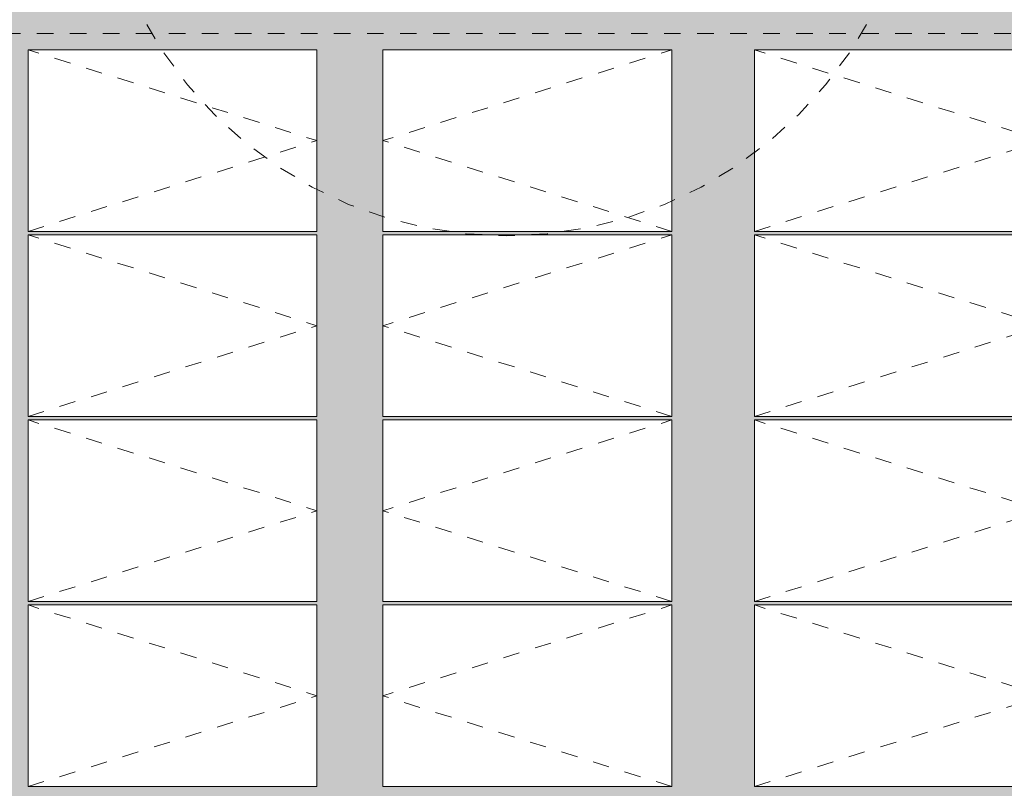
# Model space of a CAD drawing. Header units: metres. Extents: x -180 to 4, y -47 to 4.
# Tile 218 of 256: x -89.29 to -83.33, y -19.62 to -14.97. Entities that reach past the tile are written whole.
import ezdxf

# ---------------------------------------------------------------- set-up
doc = ezdxf.new("R2010")
doc.units = ezdxf.units.M
doc.header["$LTSCALE"] = 0.05
doc.linetypes.add('VW-01 Strichlinie kurz', pattern=[1.999894, 0.999947, -0.999947])
for name, color, linetype, lineweight, true_color in [('30 -35 Decken- 1 Konstruktion-Träger- Stahlbeton', 7, 'Continuous', 13, 0x33aa00), ('30 -35 Decken- 11 Bodendurchbruch', 7, 'Continuous', 15, 0x599559), ('30 -36 Dächer- 1 Konstruktion', 7, 'Continuous', 35, 0x6666cc), ('30 -36 Dächer- 3 Dachbeläge', 7, 'Continuous', 15, 0x9999ff), ('30 -36 Dächer- 3 Dachbeläge Gründach', 250, 'Continuous', 9, 0x333333), ('40 -44 Elektr. Anlagen- 2 Eigenstromversorgungsanlagen', 7, 'Continuous', 5, 0xff6633), ('70 -72 Beschriftung- 1 Beschriftung allgemein', 7, 'Continuous', 9, 0xff6633), ('Dachflächen Moblierung', 7, 'Continuous', 9, 0x888888)]:
    doc.layers.add(name, color=color, linetype=linetype, lineweight=lineweight, true_color=true_color)
doc.layers.add('30 -36 Dächer- 9 Sonstiges zur KG360', color=7, linetype='VW-01 Strichlinie kurz', lineweight=9)
doc.layers.add('Keine', color=7, linetype='Continuous', lineweight=9)
doc.styles.add('Arial', font='arial.ttf')

# ---------------------------------------------------------------- blocks, each defined once
blk = doc.blocks.new('Gruppe')
at = {"color": 255, "linetype": 'Continuous', "lineweight": 5, "transparency": 33554687}
blk.add_wipeout([(-99.811, -19.947), (-74.281, -19.947), (-74.281, -20.337), (-50.311, -20.337), (-50.311, -19.947), (-24.781, -19.947), (-24.781, -20.337), (-0.031, -20.337), (-0.031, -11.697), (-33.811, -11.697), (-33.811, -11.307), (-49.531, -11.307), (-49.531, -11.697), (-83.311, -11.697), (-83.311, -11.307), (-99.811, -11.307)], dxfattribs=at).dxf.layer = '30 -36 Dächer- 1 Konstruktion'
blk.add_wipeout([(-99.811, -19.947), (-74.281, -19.947), (-74.281, -20.337), (-50.311, -20.337), (-50.311, -19.947), (-24.781, -19.947), (-24.781, -20.337), (-0.031, -20.337), (-0.031, -11.697), (-33.811, -11.697), (-33.811, -11.307), (-49.531, -11.307), (-49.531, -11.697), (-83.311, -11.697), (-83.311, -11.307), (-99.811, -11.307)], dxfattribs=at).dxf.layer = '30 -36 Dächer- 1 Konstruktion'
blk.add_wipeout([(-99.811, -19.947), (-74.281, -19.947), (-74.281, -20.337), (-50.311, -20.337), (-50.311, -19.947), (-24.781, -19.947), (-24.781, -20.337), (-0.031, -20.337), (-0.031, -11.697), (-33.811, -11.697), (-33.811, -11.307), (-49.531, -11.307), (-49.531, -11.697), (-83.311, -11.697), (-83.311, -11.307), (-99.811, -11.307)], dxfattribs=at).dxf.layer = '30 -36 Dächer- 1 Konstruktion'
blk.add_wipeout([(-99.811, -19.947), (-74.281, -19.947), (-74.281, -20.337), (-50.311, -20.337), (-50.311, -19.947), (-24.781, -19.947), (-24.781, -20.337), (-0.031, -20.337), (-0.031, -11.697), (-33.811, -11.697), (-33.811, -11.307), (-49.531, -11.307), (-49.531, -11.697), (-83.311, -11.697), (-83.311, -11.307), (-99.811, -11.307)], dxfattribs=at).dxf.layer = '30 -36 Dächer- 1 Konstruktion'
blk.add_wipeout([(-99.811, -19.947), (-74.281, -19.947), (-74.281, -20.337), (-50.311, -20.337), (-50.311, -19.947), (-24.781, -19.947), (-24.781, -20.337), (-0.031, -20.337), (-0.031, -11.697), (-33.811, -11.697), (-33.811, -11.307), (-49.531, -11.307), (-49.531, -11.697), (-83.311, -11.697), (-83.311, -11.307), (-99.811, -11.307)], dxfattribs=at).dxf.layer = '30 -36 Dächer- 1 Konstruktion'
blk = doc.blocks.new('_04-Dach (2D)')
at = {"layer": '30 -35 Decken- 1 Konstruktion-Träger- Stahlbeton', "color": 7}
blk.add_blockref('Gruppe', (0, 0), dxfattribs=at)
blk = doc.blocks.new('Gruppe-220')
at = {"layer": '30 -36 Dächer- 9 Sonstiges zur KG360', "color": 9, "lineweight": 5, "true_color": 0xbababa, "flags": 128}
blk.add_lwpolyline([(-80.841, -11.277), (-80.596, -11.2891), (-80.3533, -11.3251), (-80.1153, -11.3847), (-79.8843, -11.4673), (-79.6625, -11.5722), (-79.4521, -11.6984), (-79.255, -11.8445), (-79.0732, -12.0093), (-78.9085, -12.1911), (-78.7623, -12.3881), (-78.6362, -12.5986), (-78.5313, -12.8203), (-78.4486, -13.0513), (-78.389, -13.2893), (-78.353, -13.532), (-78.341, -13.777), (-78.353, -14.0221), (-78.389, -14.2648), (-78.4486, -14.5028), (-78.5313, -14.7338), (-78.6362, -14.9555), (-78.7623, -15.166), (-78.9085, -15.363), (-79.0732, -15.5448), (-79.255, -15.7096), (-79.4521, -15.8557), (-79.6625, -15.9818), (-79.8843, -16.0867), (-80.1153, -16.1694), (-80.3533, -16.229), (-80.596, -16.265), (-80.841, -16.277), (-81.086, -16.265), (-81.3287, -16.229), (-81.5667, -16.1694), (-81.7977, -16.0867), (-82.0195, -15.9818), (-82.2299, -15.8557), (-82.427, -15.7096), (-82.6088, -15.5448), (-82.7735, -15.363), (-82.9197, -15.166), (-83.0458, -14.9555), (-83.1507, -14.7338), (-83.2334, -14.5028), (-83.293, -14.2648), (-83.329, -14.0221), (-83.341, -13.777), (-83.329, -13.532), (-83.293, -13.2893), (-83.2334, -13.0513), (-83.1507, -12.8203), (-83.0458, -12.5986), (-82.9197, -12.3881), (-82.7735, -12.1911), (-82.6088, -12.0093), (-82.427, -11.8445), (-82.2299, -11.6984), (-82.0195, -11.5722), (-81.7977, -11.4673), (-81.5667, -11.3847), (-81.3287, -11.3251), (-81.086, -11.2891)], close=True, dxfattribs=at)
at = {"layer": '30 -36 Dächer- 9 Sonstiges zur KG360', "lineweight": 9, "transparency": 33554687, "flags": 128}
blk.add_lwpolyline([(-80.841, -13.4358), (-80.4998, -13.7728), (-80.841, -14.1182), (-81.1822, -13.7813)], close=True, dxfattribs=at)
at = {"layer": '30 -36 Dächer- 9 Sonstiges zur KG360', "color": 7, "transparency": 33554687, "insert": (-80.4998, -13.6545), "char_height": 0.0881, "attachment_point": 1, "line_spacing_factor": 0.969685, "style": 'Arial'}
blk.add_mtext('Sekurant', dxfattribs=at)
at = {"color": 255, "linetype": 'Continuous', "transparency": 33554687}
blk.add_wipeout([(-80.8404, -13.8279), (-80.8454, -13.8277), (-80.8503, -13.827), (-80.8551, -13.8259), (-80.8599, -13.8242), (-80.8644, -13.8222), (-80.8687, -13.8196), (-80.8727, -13.8167), (-80.8765, -13.8134), (-80.8799, -13.8098), (-80.8829, -13.8058), (-80.8855, -13.8016), (-80.8877, -13.7971), (-80.8894, -13.7924), (-80.8907, -13.7876), (-80.8915, -13.7827), (-80.8918, -13.7777), (-80.8916, -13.7727), (-80.891, -13.7677), (-80.8898, -13.7629), (-80.8882, -13.7582), (-80.8861, -13.7536), (-80.8836, -13.7493), (-80.8807, -13.7453), (-80.8774, -13.7416), (-80.8737, -13.7382), (-80.8698, -13.7351), (-80.8655, -13.7325), (-80.861, -13.7303), (-80.8564, -13.7286), (-80.8515, -13.7273), (-80.8466, -13.7265), (-80.8416, -13.7262), (-80.8366, -13.7264), (-80.8317, -13.7271), (-80.8269, -13.7282), (-80.8221, -13.7299), (-80.8176, -13.7319), (-80.8133, -13.7344), (-80.8093, -13.7374), (-80.8055, -13.7407), (-80.8021, -13.7443), (-80.7991, -13.7483), (-80.7965, -13.7525), (-80.7943, -13.757), (-80.7926, -13.7617), (-80.7913, -13.7665), (-80.7905, -13.7714), (-80.7902, -13.7764), (-80.7904, -13.7814), (-80.791, -13.7863), (-80.7922, -13.7912), (-80.7938, -13.7959), (-80.7959, -13.8004), (-80.7984, -13.8047), (-80.8013, -13.8088), (-80.8046, -13.8125), (-80.8083, -13.8159), (-80.8122, -13.8189), (-80.8165, -13.8216), (-80.821, -13.8237), (-80.8256, -13.8255), (-80.8305, -13.8268), (-80.8354, -13.8275)], dxfattribs=at).dxf.layer = '30 -36 Dächer- 9 Sonstiges zur KG360'
at = {"layer": '30 -36 Dächer- 9 Sonstiges zur KG360', "linetype": 'Continuous', "transparency": 33554687, "flags": 128}
blk.add_lwpolyline([(-80.8404, -13.8279), (-80.8454, -13.8277), (-80.8503, -13.827), (-80.8551, -13.8259), (-80.8599, -13.8242), (-80.8644, -13.8222), (-80.8687, -13.8196), (-80.8727, -13.8167), (-80.8765, -13.8134), (-80.8799, -13.8098), (-80.8829, -13.8058), (-80.8855, -13.8016), (-80.8877, -13.7971), (-80.8894, -13.7924), (-80.8907, -13.7876), (-80.8915, -13.7827), (-80.8918, -13.7777), (-80.8916, -13.7727), (-80.891, -13.7677), (-80.8898, -13.7629), (-80.8882, -13.7582), (-80.8861, -13.7536), (-80.8836, -13.7493), (-80.8807, -13.7453), (-80.8774, -13.7416), (-80.8737, -13.7382), (-80.8698, -13.7351), (-80.8655, -13.7325), (-80.861, -13.7303), (-80.8564, -13.7286), (-80.8515, -13.7273), (-80.8466, -13.7265), (-80.8416, -13.7262), (-80.8366, -13.7264), (-80.8317, -13.7271), (-80.8269, -13.7282), (-80.8221, -13.7299), (-80.8176, -13.7319), (-80.8133, -13.7344), (-80.8093, -13.7374), (-80.8055, -13.7407), (-80.8021, -13.7443), (-80.7991, -13.7483), (-80.7965, -13.7525), (-80.7943, -13.757), (-80.7926, -13.7617), (-80.7913, -13.7665), (-80.7905, -13.7714), (-80.7902, -13.7764), (-80.7904, -13.7814), (-80.791, -13.7863), (-80.7922, -13.7912), (-80.7938, -13.7959), (-80.7959, -13.8004), (-80.7984, -13.8047), (-80.8013, -13.8088), (-80.8046, -13.8125), (-80.8083, -13.8159), (-80.8122, -13.8189), (-80.8165, -13.8216), (-80.821, -13.8237), (-80.8256, -13.8255), (-80.8305, -13.8268), (-80.8354, -13.8275)], close=True, dxfattribs=at)
blk = doc.blocks.new('Gruppe-277')
at = {"color": 255, "linetype": 'Continuous', "lineweight": 9, "transparency": 33554687}
blk.add_wipeout([(-89.24, -15.1505), (-87.49, -15.1505), (-87.49, -16.2505), (-89.24, -16.2505)], dxfattribs=at).dxf.layer = '40 -44 Elektr. Anlagen- 2 Eigenstromversorgungsanlagen'
at = {"layer": '40 -44 Elektr. Anlagen- 2 Eigenstromversorgungsanlagen', "color": 7, "linetype": 'Continuous', "lineweight": 9, "transparency": 33554687, "flags": 128}
blk.add_lwpolyline([(-89.24, -15.1505), (-87.49, -15.1505), (-87.49, -16.2505), (-89.24, -16.2505)], close=True, dxfattribs=at)
at = {"layer": 'Dachflächen Moblierung', "color": 8, "linetype": 'VW-01 Strichlinie kurz', "lineweight": 5, "flags": 128}
blk.add_lwpolyline([(-89.24, -16.2505), (-87.49, -15.7005), (-89.24, -15.1505)], dxfattribs=at)
blk = doc.blocks.new('Gruppe-278')
at = {"color": 255, "linetype": 'Continuous', "lineweight": 9, "transparency": 33554687}
blk.add_wipeout([(-89.24, -16.2715), (-87.49, -16.2715), (-87.49, -17.3715), (-89.24, -17.3715)], dxfattribs=at).dxf.layer = '40 -44 Elektr. Anlagen- 2 Eigenstromversorgungsanlagen'
at = {"layer": '40 -44 Elektr. Anlagen- 2 Eigenstromversorgungsanlagen', "color": 7, "linetype": 'Continuous', "lineweight": 9, "transparency": 33554687, "flags": 128}
blk.add_lwpolyline([(-89.24, -16.2715), (-87.49, -16.2715), (-87.49, -17.3715), (-89.24, -17.3715)], close=True, dxfattribs=at)
at = {"layer": 'Dachflächen Moblierung', "color": 8, "linetype": 'VW-01 Strichlinie kurz', "lineweight": 5, "flags": 128}
blk.add_lwpolyline([(-89.24, -17.3715), (-87.49, -16.8215), (-89.24, -16.2715)], dxfattribs=at)
blk = doc.blocks.new('Gruppe-279')
at = {"color": 255, "linetype": 'Continuous', "lineweight": 9, "transparency": 33554687}
blk.add_wipeout([(-89.24, -17.3925), (-87.49, -17.3925), (-87.49, -18.4925), (-89.24, -18.4925)], dxfattribs=at).dxf.layer = '40 -44 Elektr. Anlagen- 2 Eigenstromversorgungsanlagen'
at = {"layer": '40 -44 Elektr. Anlagen- 2 Eigenstromversorgungsanlagen', "color": 7, "linetype": 'Continuous', "lineweight": 9, "transparency": 33554687, "flags": 128}
blk.add_lwpolyline([(-89.24, -17.3925), (-87.49, -17.3925), (-87.49, -18.4925), (-89.24, -18.4925)], close=True, dxfattribs=at)
at = {"layer": 'Dachflächen Moblierung', "color": 8, "linetype": 'VW-01 Strichlinie kurz', "lineweight": 5, "flags": 128}
blk.add_lwpolyline([(-89.24, -18.4925), (-87.49, -17.9425), (-89.24, -17.3925)], dxfattribs=at)
blk = doc.blocks.new('Gruppe-280')
at = {"color": 255, "linetype": 'Continuous', "lineweight": 9, "transparency": 33554687}
blk.add_wipeout([(-89.24, -18.5135), (-87.49, -18.5135), (-87.49, -19.6135), (-89.24, -19.6135)], dxfattribs=at).dxf.layer = '40 -44 Elektr. Anlagen- 2 Eigenstromversorgungsanlagen'
at = {"layer": '40 -44 Elektr. Anlagen- 2 Eigenstromversorgungsanlagen', "color": 7, "linetype": 'Continuous', "lineweight": 9, "transparency": 33554687, "flags": 128}
blk.add_lwpolyline([(-89.24, -18.5135), (-87.49, -18.5135), (-87.49, -19.6135), (-89.24, -19.6135)], close=True, dxfattribs=at)
at = {"layer": 'Dachflächen Moblierung', "color": 8, "linetype": 'VW-01 Strichlinie kurz', "lineweight": 5, "flags": 128}
blk.add_lwpolyline([(-89.24, -19.6135), (-87.49, -19.0635), (-89.24, -18.5135)], dxfattribs=at)
blk = doc.blocks.new('Gruppe-282')
at = {"color": 255, "linetype": 'Continuous', "lineweight": 9, "transparency": 33554687}
blk.add_wipeout([(-87.09, -15.1505), (-85.34, -15.1505), (-85.34, -16.2505), (-87.09, -16.2505)], dxfattribs=at).dxf.layer = '40 -44 Elektr. Anlagen- 2 Eigenstromversorgungsanlagen'
at = {"layer": '40 -44 Elektr. Anlagen- 2 Eigenstromversorgungsanlagen', "color": 7, "linetype": 'Continuous', "lineweight": 9, "transparency": 33554687, "flags": 128}
blk.add_lwpolyline([(-87.09, -15.1505), (-85.34, -15.1505), (-85.34, -16.2505), (-87.09, -16.2505)], close=True, dxfattribs=at)
at = {"layer": 'Dachflächen Moblierung', "color": 8, "linetype": 'VW-01 Strichlinie kurz', "lineweight": 5, "flags": 128}
blk.add_lwpolyline([(-85.34, -16.2505), (-87.09, -15.7005), (-85.34, -15.1505)], dxfattribs=at)
blk = doc.blocks.new('Gruppe-283')
at = {"color": 255, "linetype": 'Continuous', "lineweight": 9, "transparency": 33554687}
blk.add_wipeout([(-87.09, -16.2715), (-85.34, -16.2715), (-85.34, -17.3715), (-87.09, -17.3715)], dxfattribs=at).dxf.layer = '40 -44 Elektr. Anlagen- 2 Eigenstromversorgungsanlagen'
at = {"layer": '40 -44 Elektr. Anlagen- 2 Eigenstromversorgungsanlagen', "color": 7, "linetype": 'Continuous', "lineweight": 9, "transparency": 33554687, "flags": 128}
blk.add_lwpolyline([(-87.09, -16.2715), (-85.34, -16.2715), (-85.34, -17.3715), (-87.09, -17.3715)], close=True, dxfattribs=at)
at = {"layer": 'Dachflächen Moblierung', "color": 8, "linetype": 'VW-01 Strichlinie kurz', "lineweight": 5, "flags": 128}
blk.add_lwpolyline([(-85.34, -17.3715), (-87.09, -16.8215), (-85.34, -16.2715)], dxfattribs=at)
blk = doc.blocks.new('Gruppe-284')
at = {"color": 255, "linetype": 'Continuous', "lineweight": 9, "transparency": 33554687}
blk.add_wipeout([(-87.09, -17.3925), (-85.34, -17.3925), (-85.34, -18.4925), (-87.09, -18.4925)], dxfattribs=at).dxf.layer = '40 -44 Elektr. Anlagen- 2 Eigenstromversorgungsanlagen'
at = {"layer": '40 -44 Elektr. Anlagen- 2 Eigenstromversorgungsanlagen', "color": 7, "linetype": 'Continuous', "lineweight": 9, "transparency": 33554687, "flags": 128}
blk.add_lwpolyline([(-87.09, -17.3925), (-85.34, -17.3925), (-85.34, -18.4925), (-87.09, -18.4925)], close=True, dxfattribs=at)
at = {"layer": 'Dachflächen Moblierung', "color": 8, "linetype": 'VW-01 Strichlinie kurz', "lineweight": 5, "flags": 128}
blk.add_lwpolyline([(-85.34, -18.4925), (-87.09, -17.9425), (-85.34, -17.3925)], dxfattribs=at)
blk = doc.blocks.new('Gruppe-285')
at = {"color": 255, "linetype": 'Continuous', "lineweight": 9, "transparency": 33554687}
blk.add_wipeout([(-87.09, -18.5135), (-85.34, -18.5135), (-85.34, -19.6135), (-87.09, -19.6135)], dxfattribs=at).dxf.layer = '40 -44 Elektr. Anlagen- 2 Eigenstromversorgungsanlagen'
at = {"layer": '40 -44 Elektr. Anlagen- 2 Eigenstromversorgungsanlagen', "color": 7, "linetype": 'Continuous', "lineweight": 9, "transparency": 33554687, "flags": 128}
blk.add_lwpolyline([(-87.09, -18.5135), (-85.34, -18.5135), (-85.34, -19.6135), (-87.09, -19.6135)], close=True, dxfattribs=at)
at = {"layer": 'Dachflächen Moblierung', "color": 8, "linetype": 'VW-01 Strichlinie kurz', "lineweight": 5, "flags": 128}
blk.add_lwpolyline([(-85.34, -19.6135), (-87.09, -19.0635), (-85.34, -18.5135)], dxfattribs=at)
blk = doc.blocks.new('Gruppe-287')
at = {"color": 255, "linetype": 'Continuous', "lineweight": 9, "transparency": 33554687}
blk.add_wipeout([(-84.84, -15.1505), (-83.09, -15.1505), (-83.09, -16.2505), (-84.84, -16.2505)], dxfattribs=at).dxf.layer = '40 -44 Elektr. Anlagen- 2 Eigenstromversorgungsanlagen'
at = {"layer": '40 -44 Elektr. Anlagen- 2 Eigenstromversorgungsanlagen', "color": 7, "linetype": 'Continuous', "lineweight": 9, "transparency": 33554687, "flags": 128}
blk.add_lwpolyline([(-84.84, -15.1505), (-83.09, -15.1505), (-83.09, -16.2505), (-84.84, -16.2505)], close=True, dxfattribs=at)
at = {"layer": 'Dachflächen Moblierung', "color": 8, "linetype": 'VW-01 Strichlinie kurz', "lineweight": 5, "flags": 128}
blk.add_lwpolyline([(-84.84, -16.2505), (-83.09, -15.7005), (-84.84, -15.1505)], dxfattribs=at)
blk = doc.blocks.new('Gruppe-288')
at = {"color": 255, "linetype": 'Continuous', "lineweight": 9, "transparency": 33554687}
blk.add_wipeout([(-84.84, -16.2715), (-83.09, -16.2715), (-83.09, -17.3715), (-84.84, -17.3715)], dxfattribs=at).dxf.layer = '40 -44 Elektr. Anlagen- 2 Eigenstromversorgungsanlagen'
at = {"layer": '40 -44 Elektr. Anlagen- 2 Eigenstromversorgungsanlagen', "color": 7, "linetype": 'Continuous', "lineweight": 9, "transparency": 33554687, "flags": 128}
blk.add_lwpolyline([(-84.84, -16.2715), (-83.09, -16.2715), (-83.09, -17.3715), (-84.84, -17.3715)], close=True, dxfattribs=at)
at = {"layer": 'Dachflächen Moblierung', "color": 8, "linetype": 'VW-01 Strichlinie kurz', "lineweight": 5, "flags": 128}
blk.add_lwpolyline([(-84.84, -17.3715), (-83.09, -16.8215), (-84.84, -16.2715)], dxfattribs=at)
blk = doc.blocks.new('Gruppe-289')
at = {"color": 255, "linetype": 'Continuous', "lineweight": 9, "transparency": 33554687}
blk.add_wipeout([(-84.84, -17.3925), (-83.09, -17.3925), (-83.09, -18.4925), (-84.84, -18.4925)], dxfattribs=at).dxf.layer = '40 -44 Elektr. Anlagen- 2 Eigenstromversorgungsanlagen'
at = {"layer": '40 -44 Elektr. Anlagen- 2 Eigenstromversorgungsanlagen', "color": 7, "linetype": 'Continuous', "lineweight": 9, "transparency": 33554687, "flags": 128}
blk.add_lwpolyline([(-84.84, -17.3925), (-83.09, -17.3925), (-83.09, -18.4925), (-84.84, -18.4925)], close=True, dxfattribs=at)
at = {"layer": 'Dachflächen Moblierung', "color": 8, "linetype": 'VW-01 Strichlinie kurz', "lineweight": 5, "flags": 128}
blk.add_lwpolyline([(-84.84, -18.4925), (-83.09, -17.9425), (-84.84, -17.3925)], dxfattribs=at)
blk = doc.blocks.new('Gruppe-290')
at = {"color": 255, "linetype": 'Continuous', "lineweight": 9, "transparency": 33554687}
blk.add_wipeout([(-84.84, -18.5135), (-83.09, -18.5135), (-83.09, -19.6135), (-84.84, -19.6135)], dxfattribs=at).dxf.layer = '40 -44 Elektr. Anlagen- 2 Eigenstromversorgungsanlagen'
at = {"layer": '40 -44 Elektr. Anlagen- 2 Eigenstromversorgungsanlagen', "color": 7, "linetype": 'Continuous', "lineweight": 9, "transparency": 33554687, "flags": 128}
blk.add_lwpolyline([(-84.84, -18.5135), (-83.09, -18.5135), (-83.09, -19.6135), (-84.84, -19.6135)], close=True, dxfattribs=at)
at = {"layer": 'Dachflächen Moblierung', "color": 8, "linetype": 'VW-01 Strichlinie kurz', "lineweight": 5, "flags": 128}
blk.add_lwpolyline([(-84.84, -19.6135), (-83.09, -19.0635), (-84.84, -18.5135)], dxfattribs=at)
blk = doc.blocks.new('Gruppe-329')
at = {"layer": '70 -72 Beschriftung- 1 Beschriftung allgemein', "color": 7, "transparency": 33554687}
for name in ['Gruppe-277', 'Gruppe-287']:
    blk.add_blockref(name, (0, 0), dxfattribs=at)
at = {"layer": 'Keine', "color": 7, "transparency": 33554687}
blk.add_blockref('Gruppe-282', (0, 0), dxfattribs=at)
at = {"layer": '70 -72 Beschriftung- 1 Beschriftung allgemein', "color": 7, "transparency": 33554687}
for name in ['Gruppe-278', 'Gruppe-288']:
    blk.add_blockref(name, (0, 0), dxfattribs=at)
at = {"layer": 'Keine', "color": 7, "transparency": 33554687}
blk.add_blockref('Gruppe-283', (0, 0), dxfattribs=at)
at = {"layer": '70 -72 Beschriftung- 1 Beschriftung allgemein', "color": 7, "transparency": 33554687}
for name in ['Gruppe-279', 'Gruppe-289']:
    blk.add_blockref(name, (0, 0), dxfattribs=at)
at = {"layer": 'Keine', "color": 7, "transparency": 33554687}
blk.add_blockref('Gruppe-284', (0, 0), dxfattribs=at)
at = {"layer": '70 -72 Beschriftung- 1 Beschriftung allgemein', "color": 7, "transparency": 33554687}
for name in ['Gruppe-280', 'Gruppe-290']:
    blk.add_blockref(name, (0, 0), dxfattribs=at)
at = {"layer": 'Keine', "color": 7, "transparency": 33554687}
blk.add_blockref('Gruppe-285', (0, 0), dxfattribs=at)
blk = doc.blocks.new('Gruppe-337')
at = {"layer": '30 -36 Dächer- 9 Sonstiges zur KG360', "color": 9, "lineweight": 5, "true_color": 0xbababa, "flags": 128}
blk.add_lwpolyline([(-86.341, -11.277), (-86.096, -11.2891), (-85.8533, -11.3251), (-85.6153, -11.3847), (-85.3843, -11.4673), (-85.1625, -11.5722), (-84.9521, -11.6984), (-84.755, -11.8445), (-84.5732, -12.0093), (-84.4085, -12.1911), (-84.2623, -12.3881), (-84.1362, -12.5986), (-84.0313, -12.8203), (-83.9486, -13.0513), (-83.889, -13.2893), (-83.853, -13.532), (-83.841, -13.777), (-83.853, -14.0221), (-83.889, -14.2648), (-83.9486, -14.5028), (-84.0313, -14.7338), (-84.1362, -14.9555), (-84.2623, -15.166), (-84.4085, -15.363), (-84.5732, -15.5448), (-84.755, -15.7096), (-84.9521, -15.8557), (-85.1625, -15.9818), (-85.3843, -16.0867), (-85.6153, -16.1694), (-85.8533, -16.229), (-86.096, -16.265), (-86.341, -16.277), (-86.586, -16.265), (-86.8287, -16.229), (-87.0667, -16.1694), (-87.2977, -16.0867), (-87.5195, -15.9818), (-87.7299, -15.8557), (-87.927, -15.7096), (-88.1088, -15.5448), (-88.2735, -15.363), (-88.4197, -15.166), (-88.5458, -14.9555), (-88.6507, -14.7338), (-88.7334, -14.5028), (-88.793, -14.2648), (-88.829, -14.0221), (-88.841, -13.777), (-88.829, -13.532), (-88.793, -13.2893), (-88.7334, -13.0513), (-88.6507, -12.8203), (-88.5458, -12.5986), (-88.4197, -12.3881), (-88.2735, -12.1911), (-88.1088, -12.0093), (-87.927, -11.8445), (-87.7299, -11.6984), (-87.5195, -11.5722), (-87.2977, -11.4673), (-87.0667, -11.3847), (-86.8287, -11.3251), (-86.586, -11.2891)], close=True, dxfattribs=at)
at = {"layer": '30 -36 Dächer- 9 Sonstiges zur KG360', "lineweight": 9, "transparency": 33554687, "flags": 128}
blk.add_lwpolyline([(-86.341, -13.4358), (-85.9998, -13.7728), (-86.341, -14.1182), (-86.6822, -13.7813)], close=True, dxfattribs=at)
at = {"layer": '30 -36 Dächer- 9 Sonstiges zur KG360', "color": 7, "transparency": 33554687, "insert": (-85.9998, -13.6545), "char_height": 0.0881, "attachment_point": 1, "line_spacing_factor": 0.969685, "style": 'Arial'}
blk.add_mtext('Sekurant', dxfattribs=at)
at = {"color": 255, "linetype": 'Continuous', "transparency": 33554687}
blk.add_wipeout([(-86.3404, -13.8279), (-86.3454, -13.8277), (-86.3503, -13.827), (-86.3551, -13.8259), (-86.3599, -13.8242), (-86.3644, -13.8222), (-86.3687, -13.8196), (-86.3727, -13.8167), (-86.3765, -13.8134), (-86.3799, -13.8098), (-86.3829, -13.8058), (-86.3855, -13.8016), (-86.3877, -13.7971), (-86.3894, -13.7924), (-86.3907, -13.7876), (-86.3915, -13.7827), (-86.3918, -13.7777), (-86.3916, -13.7727), (-86.391, -13.7677), (-86.3898, -13.7629), (-86.3882, -13.7582), (-86.3861, -13.7536), (-86.3836, -13.7493), (-86.3807, -13.7453), (-86.3774, -13.7416), (-86.3737, -13.7382), (-86.3698, -13.7351), (-86.3655, -13.7325), (-86.361, -13.7303), (-86.3564, -13.7286), (-86.3515, -13.7273), (-86.3466, -13.7265), (-86.3416, -13.7262), (-86.3366, -13.7264), (-86.3317, -13.7271), (-86.3269, -13.7282), (-86.3221, -13.7299), (-86.3176, -13.7319), (-86.3133, -13.7344), (-86.3093, -13.7374), (-86.3055, -13.7407), (-86.3021, -13.7443), (-86.2991, -13.7483), (-86.2965, -13.7525), (-86.2943, -13.757), (-86.2926, -13.7617), (-86.2913, -13.7665), (-86.2905, -13.7714), (-86.2902, -13.7764), (-86.2904, -13.7814), (-86.291, -13.7863), (-86.2922, -13.7912), (-86.2938, -13.7959), (-86.2959, -13.8004), (-86.2984, -13.8047), (-86.3013, -13.8088), (-86.3046, -13.8125), (-86.3083, -13.8159), (-86.3122, -13.8189), (-86.3165, -13.8216), (-86.321, -13.8237), (-86.3256, -13.8255), (-86.3305, -13.8268), (-86.3354, -13.8275)], dxfattribs=at).dxf.layer = '30 -36 Dächer- 9 Sonstiges zur KG360'
at = {"layer": '30 -36 Dächer- 9 Sonstiges zur KG360', "linetype": 'Continuous', "transparency": 33554687, "flags": 128}
blk.add_lwpolyline([(-86.3404, -13.8279), (-86.3454, -13.8277), (-86.3503, -13.827), (-86.3551, -13.8259), (-86.3599, -13.8242), (-86.3644, -13.8222), (-86.3687, -13.8196), (-86.3727, -13.8167), (-86.3765, -13.8134), (-86.3799, -13.8098), (-86.3829, -13.8058), (-86.3855, -13.8016), (-86.3877, -13.7971), (-86.3894, -13.7924), (-86.3907, -13.7876), (-86.3915, -13.7827), (-86.3918, -13.7777), (-86.3916, -13.7727), (-86.391, -13.7677), (-86.3898, -13.7629), (-86.3882, -13.7582), (-86.3861, -13.7536), (-86.3836, -13.7493), (-86.3807, -13.7453), (-86.3774, -13.7416), (-86.3737, -13.7382), (-86.3698, -13.7351), (-86.3655, -13.7325), (-86.361, -13.7303), (-86.3564, -13.7286), (-86.3515, -13.7273), (-86.3466, -13.7265), (-86.3416, -13.7262), (-86.3366, -13.7264), (-86.3317, -13.7271), (-86.3269, -13.7282), (-86.3221, -13.7299), (-86.3176, -13.7319), (-86.3133, -13.7344), (-86.3093, -13.7374), (-86.3055, -13.7407), (-86.3021, -13.7443), (-86.2991, -13.7483), (-86.2965, -13.7525), (-86.2943, -13.757), (-86.2926, -13.7617), (-86.2913, -13.7665), (-86.2905, -13.7714), (-86.2902, -13.7764), (-86.2904, -13.7814), (-86.291, -13.7863), (-86.2922, -13.7912), (-86.2938, -13.7959), (-86.2959, -13.8004), (-86.2984, -13.8047), (-86.3013, -13.8088), (-86.3046, -13.8125), (-86.3083, -13.8159), (-86.3122, -13.8189), (-86.3165, -13.8216), (-86.321, -13.8237), (-86.3256, -13.8255), (-86.3305, -13.8268), (-86.3354, -13.8275)], close=True, dxfattribs=at)
blk = doc.blocks.new('Gruppe-365')
at = {"layer": '30 -36 Dächer- 3 Dachbeläge Gründach', "linetype": 'Continuous', "lineweight": 0, "true_color": 0xe7eedf}
h = blk.add_hatch(color=254, dxfattribs=at)
h.paths.add_polyline_path([(-81.5037, -5.5564), (-81.5037, -3.5964), (-82.636, -3.5964), (-82.636, -0.732), (-50.206, -0.732), (-50.206, -10.572), (-51.971, -10.572), (-51.971, -13.7471), (-74.9949, -13.7471), (-74.9949, -30.912), (-99.136, -30.912), (-99.136, -11.982), (-82.636, -11.982), (-82.636, -9.597), (-78.391, -9.597), (-78.391, -7.647), (-82.636, -7.647), (-82.636, -5.5564)])
h.paths.add_polyline_path([(-64.4827, -11.9745), (-64.4827, -8.3855), (-72.8267, -8.3855), (-72.8267, -11.9745)])
at = {"color": 255, "lineweight": 9}
blk.add_wipeout([(-74.6216, -0.277), (-74.6216, -0.732), (-82.636, -0.732), (-82.636, -3.5964), (-81.5037, -3.5964), (-81.5037, -5.5564), (-82.636, -5.5564), (-82.636, -7.647), (-78.391, -7.647), (-78.391, -9.597), (-82.636, -9.597), (-82.636, -11.982), (-99.136, -11.982), (-99.136, -30.912), (-74.9949, -30.912), (-74.9949, -13.7471), (-74.6216, -13.7471), (-74.6216, -31.367), (-99.591, -31.367), (-99.591, -11.527), (-83.091, -11.527), (-83.091, -0.277)], dxfattribs=at).dxf.layer = '30 -36 Dächer- 3 Dachbeläge'
at = {"layer": 'Keine', "color": 7}
blk.add_blockref('Gruppe-220', (0, 0), dxfattribs=at)
at = {"layer": 'Keine', "color": 7, "transparency": 33554687}
blk.add_blockref('Gruppe-329', (0, 0), dxfattribs=at)
at = {"layer": '40 -44 Elektr. Anlagen- 2 Eigenstromversorgungsanlagen', "color": 7, "linetype": 'VW-01 Strichlinie kurz', "lineweight": 9, "flags": 128}
blk.add_lwpolyline([(-95.9866, -15.0525), (-78.6065, -15.0525), (-78.6065, -27.8892), (-95.9866, -27.8892)], close=True, dxfattribs=at)
at = {"layer": 'Keine', "color": 7}
blk.add_blockref('Gruppe-337', (0, 0), dxfattribs=at)
blk = doc.blocks.new('_Dach_2D (2D)')
at = {"layer": '30 -35 Decken- 11 Bodendurchbruch', "color": 7}
blk.add_blockref('Gruppe-365', (0, 0), dxfattribs=at)

msp = doc.modelspace()

# ---------------------------------------------------------------- block references
at = {"layer": 'Keine', "color": 1}
msp.add_blockref('_04-Dach (2D)', (0, 0), dxfattribs=at)

# ---------------------------------------------------------------- next in the draw order: block references
msp.add_blockref('_Dach_2D (2D)', (0, 0), dxfattribs=at)

doc.saveas('drawing.dxf')
